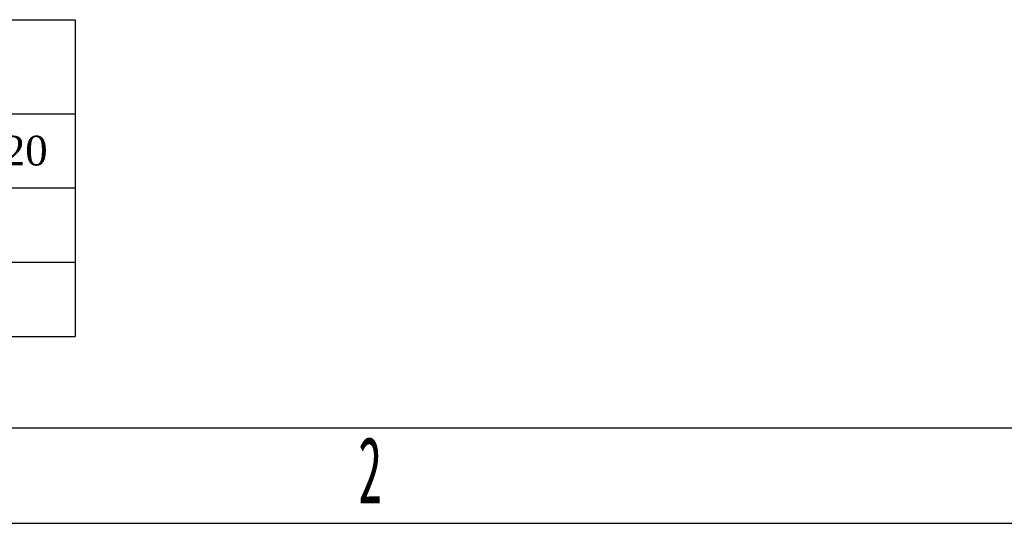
# Model space of a CAD drawing. Header units: millimetres. Extents: x 7590 to 10884, y -1862 to 419.
# Tile 22 of 83: x 8664 to 9062, y -1862 to -1658. Entities that reach past the tile are written whole.
import ezdxf

# ---------------------------------------------------------------- set-up
doc = ezdxf.new("R2010")
doc.units = ezdxf.units.MM
doc.layers.add('10', color=7, linetype='Continuous')
doc.layers.add('5', color=7, linetype='Continuous')
doc.layers.add('标注层', color=4, linetype='Continuous', lineweight=25)
doc.styles.add('SLDTEXTSTYLE0', font='TXT', dxfattribs={"width": 0.7})
doc.styles.get("Standard").update_dxf_attribs({"font": 'times.ttf'})

# ---------------------------------------------------------------- blocks, each defined once
blk = doc.blocks.new('*T90')
at = {"layer": '标注层', "color": 0, "lineweight": -2}
for p, q in [((0, 0), (127, 0)), ((0, 0), (0, -38)), ((127, 0), (254, 0)), ((254, 0), (381, 0)), ((381, 0), (508, 0)), ((508, 0), (508, -38)), ((0, -38), (127, -38)), ((0, -38), (0, -68)), ((127, -38), (254, -38)), ((127, -38), (127, -68)), ((254, -38), (381, -38)), ((254, -38), (254, -68)), ((381, -38), (508, -38)), ((381, -38), (381, -68)), ((508, -38), (508, -68))]:
    blk.add_line(p, q, dxfattribs=at)
at = {"layer": '标注层', "color": 0, "linetype": 'ByBlock', "lineweight": -2}
for p, q in [((0, -68), (127, -68)), ((0, -68), (0, -98)), ((127, -68), (254, -68)), ((127, -68), (127, -98)), ((254, -68), (381, -68)), ((254, -68), (254, -98)), ((381, -68), (508, -68)), ((381, -68), (381, -98)), ((508, -68), (508, -98)), ((0, -98), (127, -98)), ((0, -98), (0, -128)), ((127, -98), (254, -98)), ((127, -98), (127, -128)), ((254, -98), (381, -98)), ((254, -98), (254, -128)), ((381, -98), (508, -98)), ((381, -98), (381, -128)), ((508, -98), (508, -128)), ((0, -128), (127, -128)), ((127, -128), (254, -128)), ((254, -128), (381, -128)), ((381, -128), (508, -128))]:
    blk.add_line(p, q, dxfattribs=at)
at = {"layer": '标注层', "color": 7, "char_height": 12, "attachment_point": 5}
for s, insert, width in [('ESR6{\\f宋体|b0|i0|c134|p2;系列不同臂长机型参数}', (254, -19), 507.76), ('{\\f宋体|b0|i0|c134|p2;机型名称}', (63.5, -53), 126.76), ('ESR6-500Z20', (190.5, -53), 126.76), ('ESR6-600Z20', (317.5, -53), 126.76), ('{\\fTimes New Roman|b0|i0|c0|p18;ESR6-700Z20}', (444.5, -53), 126.76), ('225', (190.5, -83), 126.76), ('325', (317.5, -83), 126.76), ('425', (444.5, -83), 126.76), ('a', (63.5, -83), 126.76), ('b', (63.5, -113), 126.76), ('565', (190.5, -113), 126.76), ('575', (317.5, -113), 126.76), ('585', (444.5, -113), 126.76)]:
    blk.add_mtext(s, dxfattribs=dict(at, insert=insert, width=width))

msp = doc.modelspace()

# ---------------------------------------------------------------- linework, layer by layer
at = {"layer": '5'}
for p, q in [((10777.383, -1823.232), (7590.183, -1823.232)), ((7590.183, -1861.632), (10815.783, -1861.632))]:
    msp.add_line(p, q, dxfattribs=at)

# ---------------------------------------------------------------- block references
msp.add_blockref('*T90', (8178.58, -1658.082))

# ---------------------------------------------------------------- texts
at = {"layer": '10', "color": 7, "insert": (8805.885, -1826.665), "char_height": 26.88, "attachment_point": 2, "style": 'SLDTEXTSTYLE0'}
msp.add_mtext('{\\fHYSWLongFangSong|b0|i0|c134|p2;2}', dxfattribs=at)

doc.saveas('drawing.dxf')
